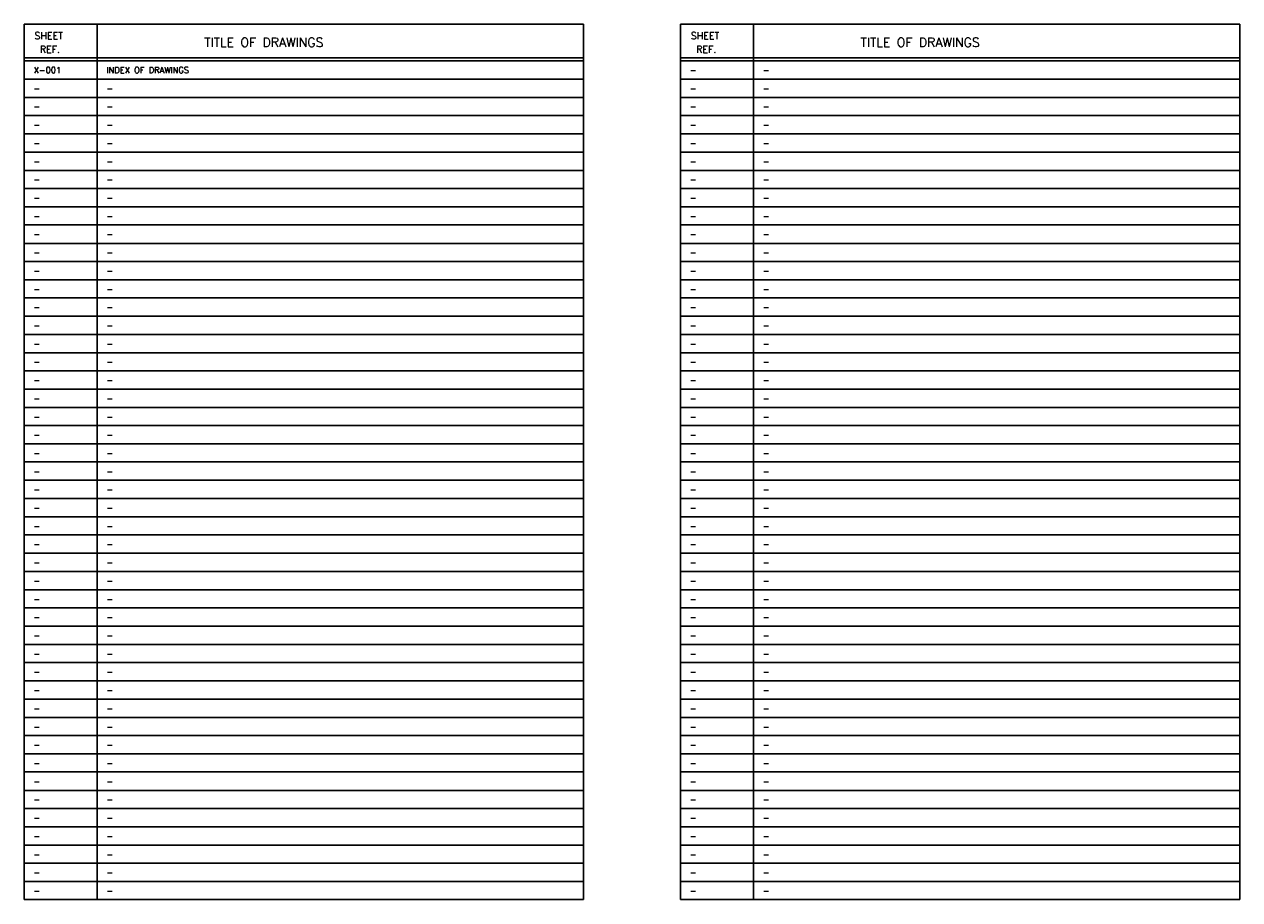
# Model space of a CAD drawing. Extents: x 2.8 to 27.8, y 3.4 to 21.4.
import ezdxf
from ezdxf.enums import TextEntityAlignment as Align

# ---------------------------------------------------------------- set-up
doc = ezdxf.new("R2010")
doc.units = 0
doc.header["$MEASUREMENT"] = 0
doc.layers.add('CMCOLD', color=7, linetype='CONTINUOUS')
doc.layers.add('S-ANNO-TEXT', color=3, linetype='CONTINUOUS')
doc.styles.add('MONOTXT', font='romans.shx', dxfattribs={"height": 0.2})

msp = doc.modelspace()

# ---------------------------------------------------------------- linework, layer by layer
at = {"layer": 'CMCOLD', "color": 2, "linetype": 'Continuous'}
for p, q in [((2.837, 21.435), (14.337, 21.435)), ((2.837, 3.435), (2.837, 21.435)), ((4.338, 3.435), (4.338, 21.435)), ((14.337, 3.435), (14.337, 21.435)), ((16.337, 3.435), (16.337, 21.435)), ((16.337, 21.435), (27.837, 21.435)), ((17.838, 3.435), (17.838, 21.435)), ((27.837, 3.435), (27.837, 21.435)), ((2.837, 20.746), (14.337, 20.746)), ((16.337, 20.746), (27.837, 20.746)), ((2.837, 3.435), (14.337, 3.435)), ((16.337, 3.435), (27.837, 3.435))]:
    msp.add_line(p, q, dxfattribs=at)
at = {"layer": 'CMCOLD', "color": 8, "linetype": 'Continuous'}
for p, q in [((2.837, 20.683), (14.337, 20.683)), ((16.337, 20.683), (27.837, 20.683)), ((2.837, 20.305), (14.337, 20.305)), ((16.337, 20.305), (27.837, 20.305)), ((2.837, 19.931), (14.337, 19.931)), ((16.337, 19.931), (27.837, 19.931)), ((2.837, 19.557), (14.337, 19.557)), ((16.337, 19.557), (27.837, 19.557)), ((2.837, 19.183), (14.337, 19.183)), ((16.337, 19.183), (27.837, 19.183)), ((2.837, 18.809), (14.337, 18.809)), ((16.337, 18.809), (27.837, 18.809)), ((2.837, 18.431), (14.337, 18.431)), ((16.337, 18.431), (27.837, 18.431)), ((2.837, 18.057), (14.337, 18.057)), ((16.337, 18.057), (27.837, 18.057)), ((2.837, 17.683), (14.337, 17.683)), ((16.337, 17.683), (27.837, 17.683)), ((2.837, 17.309), (14.337, 17.309)), ((16.337, 17.309), (27.837, 17.309)), ((2.837, 16.931), (14.337, 16.931)), ((16.337, 16.931), (27.837, 16.931)), ((2.837, 16.557), (14.337, 16.557)), ((16.337, 16.557), (27.837, 16.557)), ((2.837, 16.183), (14.337, 16.183)), ((16.337, 16.183), (27.837, 16.183)), ((2.837, 15.809), (14.337, 15.809)), ((16.337, 15.809), (27.837, 15.809)), ((2.837, 15.431), (14.337, 15.431)), ((16.337, 15.431), (27.837, 15.431)), ((2.837, 15.057), (14.337, 15.057)), ((16.337, 15.057), (27.837, 15.057)), ((2.837, 14.683), (14.337, 14.683)), ((16.337, 14.683), (27.837, 14.683)), ((2.837, 14.309), (14.337, 14.309)), ((16.337, 14.309), (27.837, 14.309)), ((2.837, 13.931), (14.337, 13.931)), ((16.337, 13.931), (27.837, 13.931)), ((2.837, 13.557), (14.337, 13.557)), ((16.337, 13.557), (27.837, 13.557)), ((2.837, 13.183), (14.337, 13.183)), ((16.337, 13.183), (27.837, 13.183)), ((2.837, 12.809), (14.337, 12.809)), ((16.337, 12.809), (27.837, 12.809)), ((2.837, 12.435), (14.337, 12.435)), ((16.337, 12.435), (27.837, 12.435)), ((2.837, 12.061), (14.337, 12.061)), ((16.337, 12.061), (27.837, 12.061)), ((2.837, 11.683), (14.337, 11.683)), ((16.337, 11.683), (27.837, 11.683)), ((2.837, 11.309), (14.337, 11.309)), ((16.337, 11.309), (27.837, 11.309)), ((2.837, 10.935), (14.337, 10.935)), ((16.337, 10.935), (27.837, 10.935)), ((2.837, 10.557), (14.337, 10.557)), ((16.337, 10.557), (27.837, 10.557)), ((2.837, 10.183), (14.337, 10.183)), ((16.337, 10.183), (27.837, 10.183)), ((2.837, 9.809), (14.337, 9.809)), ((16.337, 9.809), (27.837, 9.809)), ((2.837, 9.435), (14.337, 9.435)), ((16.337, 9.435), (27.837, 9.435)), ((2.837, 9.061), (14.337, 9.061)), ((16.337, 9.061), (27.837, 9.061)), ((2.837, 8.683), (14.337, 8.683)), ((16.337, 8.683), (27.837, 8.683)), ((2.837, 8.309), (14.337, 8.309)), ((16.337, 8.309), (27.837, 8.309)), ((2.837, 7.935), (14.337, 7.935)), ((16.337, 7.935), (27.837, 7.935)), ((2.837, 7.557), (14.337, 7.557)), ((16.337, 7.557), (27.837, 7.557)), ((2.837, 7.183), (14.337, 7.183)), ((16.337, 7.183), (27.837, 7.183)), ((2.837, 6.809), (14.337, 6.809)), ((16.337, 6.809), (27.837, 6.809)), ((2.837, 6.435), (14.337, 6.435)), ((16.337, 6.435), (27.837, 6.435)), ((2.837, 6.061), (14.337, 6.061)), ((16.337, 6.061), (27.837, 6.061)), ((2.837, 5.683), (14.337, 5.683)), ((16.337, 5.683), (27.837, 5.683)), ((2.837, 5.309), (14.337, 5.309)), ((16.337, 5.309), (27.837, 5.309)), ((2.837, 4.935), (14.337, 4.935)), ((16.337, 4.935), (27.837, 4.935)), ((2.837, 4.557), (14.337, 4.557)), ((16.337, 4.557), (27.837, 4.557)), ((2.837, 4.183), (14.337, 4.183)), ((16.337, 4.183), (27.837, 4.183)), ((2.837, 3.809), (14.337, 3.809)), ((16.337, 3.809), (27.837, 3.809))]:
    msp.add_line(p, q, dxfattribs=at)

# ---------------------------------------------------------------- texts
at = {"layer": 'CMCOLD', "color": 7, "linetype": 'Continuous', "style": 'MONOTXT'}
for s, p in [('SHEET', (3.047, 21.203)), ('SHEET', (16.547, 21.203)), ('REF.', (3.157, 20.919)), ('REF.', (16.657, 20.919))]:
    msp.add_text(s, height=0.1417, dxfattribs=at).set_placement(p, align=Align.MIDDLE_LEFT)
for p in [(7.764, 21.065), (21.264, 21.065)]:
    msp.add_text('TITLE OF DRAWINGS', height=0.18898, dxfattribs=at).set_placement(p, align=Align.MIDDLE)
at = {"layer": 'S-ANNO-TEXT', "linetype": 'Continuous', "style": 'MONOTXT'}
for s, p in [('X-001', (3.028, 20.494)), ('INDEX OF DRAWINGS', (4.527, 20.494)), ('-', (16.528, 20.494)), ('-', (18.027, 20.494)), ('-', (3.028, 20.119)), ('-', (4.527, 20.119)), ('-', (16.528, 20.119)), ('-', (18.027, 20.119)), ('-', (3.028, 19.744)), ('-', (4.527, 19.744)), ('-', (16.528, 19.744)), ('-', (18.027, 19.744)), ('-', (3.028, 19.369)), ('-', (4.527, 19.369)), ('-', (16.528, 19.369)), ('-', (18.027, 19.369)), ('-', (3.028, 18.994)), ('-', (4.527, 18.994)), ('-', (16.528, 18.994)), ('-', (18.027, 18.994)), ('-', (3.028, 18.619)), ('-', (4.527, 18.619)), ('-', (16.528, 18.619)), ('-', (18.027, 18.619)), ('-', (3.028, 18.244)), ('-', (4.527, 18.244)), ('-', (16.528, 18.244)), ('-', (18.027, 18.244)), ('-', (3.028, 17.869)), ('-', (4.527, 17.869)), ('-', (16.528, 17.869)), ('-', (18.027, 17.869)), ('-', (3.028, 17.494)), ('-', (4.527, 17.494)), ('-', (16.528, 17.494)), ('-', (18.027, 17.494)), ('-', (3.028, 17.119)), ('-', (4.527, 17.119)), ('-', (16.528, 17.119)), ('-', (18.027, 17.119)), ('-', (3.028, 16.744)), ('-', (4.527, 16.744)), ('-', (16.528, 16.744)), ('-', (18.027, 16.744)), ('-', (3.028, 16.369)), ('-', (4.527, 16.369)), ('-', (16.528, 16.369)), ('-', (18.027, 16.369)), ('-', (3.028, 15.994)), ('-', (4.527, 15.994)), ('-', (16.528, 15.994)), ('-', (18.027, 15.994)), ('-', (3.028, 15.619)), ('-', (4.527, 15.619)), ('-', (16.528, 15.619)), ('-', (18.027, 15.619)), ('-', (3.028, 15.244)), ('-', (4.527, 15.244)), ('-', (16.528, 15.244)), ('-', (18.027, 15.244)), ('-', (3.028, 14.869)), ('-', (4.527, 14.869)), ('-', (16.528, 14.869)), ('-', (18.027, 14.869)), ('-', (3.028, 14.494)), ('-', (4.527, 14.494)), ('-', (16.528, 14.494)), ('-', (18.027, 14.494)), ('-', (3.028, 14.119)), ('-', (4.527, 14.119)), ('-', (16.528, 14.119)), ('-', (18.027, 14.119)), ('-', (3.028, 13.744)), ('-', (4.527, 13.744)), ('-', (16.528, 13.744)), ('-', (18.027, 13.744)), ('-', (3.028, 13.369)), ('-', (4.527, 13.369)), ('-', (16.528, 13.369)), ('-', (18.027, 13.369)), ('-', (3.028, 12.994)), ('-', (4.527, 12.994)), ('-', (16.528, 12.994)), ('-', (18.027, 12.994)), ('-', (3.028, 12.619)), ('-', (4.527, 12.619)), ('-', (16.528, 12.619)), ('-', (18.027, 12.619)), ('-', (3.028, 12.244)), ('-', (4.527, 12.244)), ('-', (16.528, 12.244)), ('-', (18.027, 12.244)), ('-', (3.028, 11.869)), ('-', (4.527, 11.869)), ('-', (16.528, 11.869)), ('-', (18.027, 11.869)), ('-', (3.028, 11.494)), ('-', (4.527, 11.494)), ('-', (16.528, 11.494)), ('-', (18.027, 11.494)), ('-', (3.028, 11.119)), ('-', (4.527, 11.119)), ('-', (16.528, 11.119)), ('-', (18.027, 11.119)), ('-', (3.028, 10.744)), ('-', (4.527, 10.744)), ('-', (16.528, 10.744)), ('-', (18.027, 10.744)), ('-', (3.028, 10.369)), ('-', (4.527, 10.369)), ('-', (16.528, 10.369)), ('-', (18.027, 10.369)), ('-', (3.028, 9.994)), ('-', (4.527, 9.994)), ('-', (16.528, 9.994)), ('-', (18.027, 9.994)), ('-', (3.028, 9.619)), ('-', (4.527, 9.619)), ('-', (16.528, 9.619)), ('-', (18.027, 9.619)), ('-', (3.028, 9.244)), ('-', (4.527, 9.244)), ('-', (16.528, 9.244)), ('-', (18.027, 9.244)), ('-', (3.028, 8.869)), ('-', (4.527, 8.869)), ('-', (16.528, 8.869)), ('-', (18.027, 8.869)), ('-', (3.028, 8.494)), ('-', (4.527, 8.494)), ('-', (16.528, 8.494)), ('-', (18.027, 8.494)), ('-', (3.028, 8.119)), ('-', (4.527, 8.119)), ('-', (16.528, 8.119)), ('-', (18.027, 8.119)), ('-', (3.028, 7.744)), ('-', (4.527, 7.744)), ('-', (16.528, 7.744)), ('-', (18.027, 7.744)), ('-', (3.028, 7.369)), ('-', (4.527, 7.369)), ('-', (16.528, 7.369)), ('-', (18.027, 7.369)), ('-', (3.028, 6.994)), ('-', (4.527, 6.994)), ('-', (16.528, 6.994)), ('-', (18.027, 6.994)), ('-', (3.028, 6.619)), ('-', (4.527, 6.619)), ('-', (16.528, 6.619)), ('-', (18.027, 6.619)), ('-', (3.028, 6.244)), ('-', (4.527, 6.244)), ('-', (16.528, 6.244)), ('-', (18.027, 6.244)), ('-', (3.028, 5.869)), ('-', (4.527, 5.869)), ('-', (16.528, 5.869)), ('-', (18.027, 5.869)), ('-', (3.028, 5.494)), ('-', (4.527, 5.494)), ('-', (16.528, 5.494)), ('-', (18.027, 5.494)), ('-', (3.028, 5.119)), ('-', (4.527, 5.119)), ('-', (16.528, 5.119)), ('-', (18.027, 5.119)), ('-', (3.028, 4.744)), ('-', (4.527, 4.744)), ('-', (16.528, 4.744)), ('-', (18.027, 4.744)), ('-', (3.028, 4.369)), ('-', (4.527, 4.369)), ('-', (16.528, 4.369)), ('-', (18.027, 4.369)), ('-', (3.028, 3.994)), ('-', (4.527, 3.994)), ('-', (16.528, 3.994)), ('-', (18.027, 3.994)), ('-', (3.028, 3.619)), ('-', (4.527, 3.619)), ('-', (16.528, 3.619)), ('-', (18.027, 3.619))]:
    msp.add_text(s, height=0.125, dxfattribs=at).set_placement(p, align=Align.MIDDLE_LEFT)

doc.saveas('drawing.dxf')
